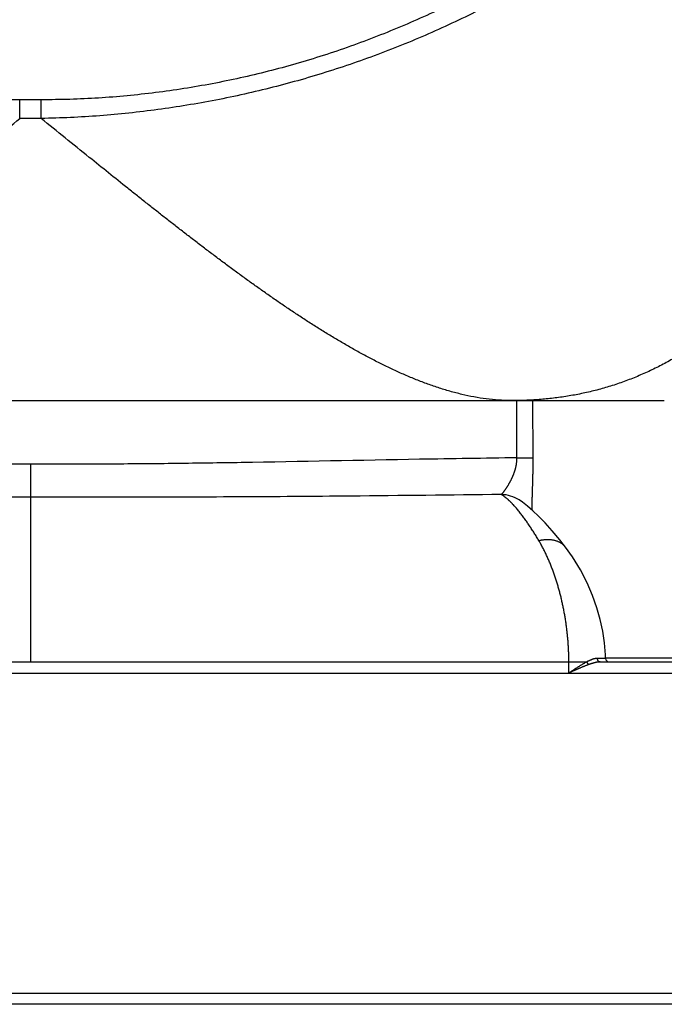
# Model space of a CAD drawing. Header units: millimetres. Extents: x 0 to 1071, y 0 to 742.
# Tile 9 of 127: x 327 to 342, y 182 to 205. Entities that reach past the tile are written whole.
import ezdxf

# ---------------------------------------------------------------- set-up
doc = ezdxf.new("R2010")
doc.units = ezdxf.units.MM
doc.header["$LTSCALE"] = 0.454724
doc.layers.add('NoLayerName_001', color=7, linetype='Continuous')
doc.layers.add('NoLayerName_007', color=7, linetype='Continuous')
doc.styles.get("Standard").update_dxf_attribs({"font": 'txt', "bigfont": 'extfont2'})
doc.dimstyles.get("Standard").update_dxf_attribs({"dimtxt": 2.5, "dimasz": 2.5, "dimexe": 1, "dimexo": 1, "dimtad": 1, "dimdec": 3, "dimzin": 0, "dimdsep": 46, "dimtxsty": 'Standard', "dimcen": 2.5, "dimadec": 3, "dimazin": 0, "dimtfac": 0.75, "dimtdec": 3, "dimtmove": 0, "dimatfit": 3, "dimfxl": 1, "dimarcsym": 0})

msp = doc.modelspace()

# ---------------------------------------------------------------- linework, layer by layer
at = {"layer": 'NoLayerName_001', "color": 8, "linetype": 'Continuous', "lineweight": 25}
for p, q in [((327.6506, 202.8764), (327.1528, 202.8764)), ((327.1528, 202.4463), (327.1528, 202.8764)), ((327.6506, 202.4463), (327.6506, 202.8764)), ((327.6506, 202.4463), (327.1528, 202.4463)), ((338.5993, 194.6373), (338.5934, 195.9543)), ((338.9719, 194.6343), (338.9659, 195.9543)), ((327.3992, 194.4909), (327.4017, 193.7308)), ((327.4017, 193.7308), (327.4017, 189.9391)), ((315.0082, 189.9391), (339.7952, 189.9391)), ((339.7952, 189.9391), (340.2061, 189.9408)), ((339.7967, 189.6849), (339.7952, 189.9391)), ((347.8708, 190.0233), (340.641, 190.0233)), ((349.3651, 182.3118), (305.4382, 182.3118))]:
    msp.add_line(p, q, dxfattribs=at)
at = {"layer": 'NoLayerName_001', "color": 7, "linetype": 'Continuous', "lineweight": 25}
for p, q in [((312.812, 195.9543), (341.9914, 195.9543)), ((338.6509, 193.6667), (338.6521, 193.666)), ((339.7175, 192.5814), (339.7179, 192.5809)), ((340.5118, 189.9391), (349.1753, 189.9391)), ((305.3739, 189.6849), (349.4294, 189.6849)), ((349.1109, 182.0599), (305.6924, 182.0599))]:
    msp.add_line(p, q, dxfattribs=at)
for points in [[(339.7179, 192.5809), (339.584, 192.7502), (339.4088, 192.9592), (339.2471, 193.1393), (339.0991, 193.2926), (338.9646, 193.4208), (338.8412, 193.5277), (338.7241, 193.6173), (338.6509, 193.6667)], [(340.6411, 190.0215), (340.6379, 190.1031), (340.615, 190.3766), (340.5745, 190.6442), (340.5161, 190.9137), (340.4385, 191.1885), (340.3393, 191.4706), (340.2142, 191.763), (340.062, 192.0591), (339.8804, 192.3549), (339.7175, 192.5814)]]:
    msp.add_lwpolyline(points, dxfattribs=at)
at = {"layer": 'NoLayerName_001', "color": 8, "linetype": 'Continuous', "lineweight": 25}
msp.add_arc((338.2152, 192.9777), 0.8152, 57.69369, 88.31937, dxfattribs=at)
at = {"layer": 'NoLayerName_001', "color": 7, "linetype": 'Continuous', "lineweight": 25}
msp.add_arc((340.7257, 190.0238), 0.0847, 181.56895, 269.99995, dxfattribs=at)
at = {"layer": 'NoLayerName_001', "color": 8, "linetype": 'Continuous', "lineweight": 25}
for points, knots in [([(327.1528, 202.8764), (326.9333, 202.8799), (326.4941, 202.8818), (325.8358, 202.9151), (325.1783, 202.9663), (324.5224, 203.0388), (323.8688, 203.1313), (323.2183, 203.244), (322.5716, 203.3768), (321.9294, 203.5295), (321.2924, 203.702), (320.6612, 203.8939), (320.0362, 204.1051), (319.4181, 204.3354), (318.8074, 204.5844), (318.2046, 204.8521), (317.6104, 205.1381), (317.0252, 205.4422), (316.4496, 205.7643), (315.8842, 206.1039), (315.3295, 206.4608), (314.786, 206.8348), (314.2543, 207.2255), (313.735, 207.6328), (313.2286, 208.0562), (312.7357, 208.4955), (312.2568, 208.95), (311.7925, 209.4193), (311.3431, 209.9026), (310.91, 210.4), (310.4911, 210.9089), (310.228, 211.2607), (310.0946, 211.4349)], [0, 0, 0, 0, 0.6584204, 1.3174054, 1.9768541, 2.6366557, 3.296692, 3.9568403, 4.6169756, 5.2769765, 5.9368019, 6.596485, 7.256057, 7.9155451, 8.5749742, 9.2343682, 9.8937519, 10.5531495, 11.2125743, 11.8720388, 12.5315584, 13.191154, 13.8508531, 14.5106918, 15.1707129, 15.8308813, 16.4910741, 17.1511626, 17.8110183, 18.4705164, 19.1295377, 19.787972, 19.787972, 19.787972, 19.787972]), ([(344.7088, 211.4349), (344.5753, 211.2607), (344.3122, 210.9089), (343.8933, 210.4), (343.4602, 209.9026), (343.0109, 209.4193), (342.5465, 208.95), (342.0676, 208.4955), (341.5747, 208.0562), (341.0683, 207.6328), (340.549, 207.2255), (340.0173, 206.8348), (339.4738, 206.4608), (338.9191, 206.1039), (338.3537, 205.7643), (337.7781, 205.4422), (337.1929, 205.1381), (336.5987, 204.8521), (335.9959, 204.5844), (335.3852, 204.3354), (334.7671, 204.1051), (334.1422, 203.8939), (333.5109, 203.702), (332.8739, 203.5295), (332.2317, 203.3768), (331.585, 203.244), (330.9345, 203.1313), (330.2809, 203.0388), (329.625, 202.9664), (328.9675, 202.9151), (328.3092, 202.8818), (327.87, 202.8799), (327.6506, 202.8764)], [0, 0, 0, 0, 0.6584343, 1.3174556, 1.9769537, 2.6368094, 3.2968978, 3.9570907, 4.6172591, 5.2772801, 5.9371188, 6.5968179, 7.2564135, 7.9159331, 8.5753975, 9.2348224, 9.89422, 10.5536038, 11.2129979, 11.872427, 12.5319152, 13.1914872, 13.8511702, 14.5109955, 15.1709964, 15.8311315, 16.4912797, 17.151316, 17.8111176, 18.4705663, 19.1295514, 19.7879718, 19.7879718, 19.7879718, 19.7879718]), ([(345.2389, 211.0421), (345.097, 210.8683), (344.8171, 210.5174), (344.3733, 210.0106), (343.9158, 209.5157), (343.4425, 209.0354), (342.9547, 208.5693), (342.4531, 208.118), (341.9382, 207.682), (341.4106, 207.2616), (340.8709, 206.8571), (340.3197, 206.4688), (339.7574, 206.097), (339.1845, 205.7419), (338.6015, 205.4037), (338.0089, 205.0828), (337.4072, 204.7794), (336.7968, 204.4937), (336.1784, 204.2259), (335.5524, 203.9761), (334.9194, 203.7446), (334.2798, 203.5316), (333.6343, 203.3371), (332.9833, 203.1614), (332.3274, 203.0047), (331.6671, 202.867), (331.0031, 202.7484), (330.3361, 202.6489), (329.6668, 202.5685), (328.9956, 202.5079), (328.3235, 202.4641), (327.8748, 202.4538), (327.6506, 202.4463)], [0, 0, 0, 0, 0.6729327, 1.3464021, 2.020335, 2.6946375, 3.3691977, 4.0438883, 4.7185687, 5.3930925, 6.0674076, 6.7415548, 7.4155724, 8.089493, 8.7633447, 9.4371527, 10.1109407, 10.7847324, 11.4585518, 12.1324189, 12.8063498, 13.4803584, 14.1544574, 14.8286601, 15.5029795, 16.1773838, 16.8517895, 17.5261036, 18.2002278, 18.8740598, 19.5474956, 20.2204309, 20.2204309, 20.2204309, 20.2204309]), ([(316.3444, 195.9543), (316.4391, 195.9576), (316.6289, 195.9596), (316.9123, 195.9903), (317.1939, 196.0351), (317.4728, 196.095), (317.7485, 196.1674), (318.0207, 196.2511), (318.2893, 196.3449), (318.5546, 196.4478), (318.8165, 196.5586), (319.0755, 196.6762), (319.3314, 196.8001), (319.5846, 196.9296), (319.8351, 197.0643), (320.0831, 197.2034), (320.3288, 197.3465), (320.5723, 197.4932), (320.8138, 197.6432), (321.0534, 197.7963), (321.2912, 197.9521), (321.5273, 198.1103), (321.762, 198.2707), (321.9952, 198.4332), (322.2272, 198.5975), (322.4579, 198.7635), (322.6875, 198.931), (322.9161, 199.0999), (323.1438, 199.2701), (323.3706, 199.4414), (323.5966, 199.6137), (323.8219, 199.787), (324.0466, 199.9611), (324.2706, 200.1359), (324.4942, 200.3114), (324.7173, 200.4875), (324.94, 200.6641), (325.2364, 200.9002), (325.6061, 201.1964), (326.2702, 201.7312), (326.7856, 202.1485), (327.1541, 202.4462)], [0, 0, 0, 0, 0.2842813, 0.5690048, 0.8541822, 1.1395003, 1.4244516, 1.7090394, 1.9934972, 2.2779379, 2.5623635, 2.8467175, 3.131044, 3.4153906, 3.699766, 3.9841447, 4.2684766, 4.5527613, 4.8370272, 5.1212905, 5.4055553, 5.6898151, 5.97406, 6.2582969, 6.5425332, 6.8267723, 7.1110132, 7.3952513, 7.6794816, 7.963707, 8.2479306, 8.5321541, 8.8163774, 9.1005994, 9.3848182, 9.6690348, 9.9532507, 10.2374674, 10.805905, 11.3743491, 12.795459, 12.795459, 12.795459, 12.795459]), ([(338.4589, 195.9543), (338.3642, 195.9576), (338.1744, 195.9596), (337.891, 195.9903), (337.6094, 196.0351), (337.3305, 196.095), (337.0548, 196.1674), (336.7826, 196.2511), (336.514, 196.3449), (336.2488, 196.4478), (335.9868, 196.5586), (335.7279, 196.6762), (335.4719, 196.8001), (335.2187, 196.9296), (334.9682, 197.0643), (334.7202, 197.2034), (334.4745, 197.3465), (334.231, 197.4932), (333.9895, 197.6432), (333.75, 197.7963), (333.5122, 197.9521), (333.276, 198.1103), (333.0414, 198.2707), (332.8081, 198.4332), (332.5762, 198.5975), (332.3454, 198.7635), (332.1158, 198.931), (331.8872, 199.0999), (331.6596, 199.2701), (331.4327, 199.4414), (331.2067, 199.6137), (330.9814, 199.787), (330.7568, 199.9611), (330.5327, 200.1359), (330.3091, 200.3114), (330.086, 200.4875), (329.8633, 200.6641), (329.5669, 200.9002), (329.1972, 201.1964), (328.5332, 201.7312), (328.0177, 202.1485), (327.6492, 202.4462)], [0, 0, 0, 0, 0.2842813, 0.5690048, 0.8541822, 1.1395003, 1.4244516, 1.7090394, 1.9934972, 2.2779379, 2.5623635, 2.8467175, 3.131044, 3.4153906, 3.699766, 3.9841447, 4.2684766, 4.5527613, 4.8370272, 5.1212905, 5.4055553, 5.6898151, 5.97406, 6.2582969, 6.5425332, 6.8267723, 7.1110132, 7.3952513, 7.6794816, 7.963707, 8.2479306, 8.5321541, 8.8163774, 9.1005994, 9.3848182, 9.6690348, 9.9532507, 10.2374674, 10.805905, 11.3743491, 12.795459, 12.795459, 12.795459, 12.795459]), ([(327.4008, 194.4909), (327.2763, 194.4906), (327.0275, 194.4899), (326.5298, 194.4896), (325.9077, 194.4908), (325.1612, 194.4948), (324.4147, 194.5013), (323.6682, 194.5102), (322.7974, 194.5228), (320.8069, 194.5568), (318.6922, 194.6003), (316.8261, 194.629), (316.3285, 194.6356), (316.2041, 194.6373)], [0, 0, 0, 0, 0.3732615, 0.7465243, 1.4930521, 2.2395815, 2.9861091, 3.7326328, 4.4791558, 5.5989419, 9.7048132, 10.8245968, 11.1978578, 11.1978578, 11.1978578, 11.1978578]), ([(338.5993, 194.6373), (338.226, 194.6319), (337.4794, 194.6218), (335.3642, 194.586), (333.3736, 194.5445), (331.5072, 194.5154), (330.7606, 194.5055), (330.014, 194.4978), (329.2674, 194.4925), (328.6452, 194.4902), (328.1474, 194.4897), (327.7741, 194.4898), (327.5252, 194.4906), (327.4008, 194.4909)], [0, 0, 0, 0, 1.1199654, 2.239932, 6.3464732, 7.0931183, 7.8397628, 8.5864099, 9.3330604, 10.079711, 10.4530354, 10.8263589, 11.1996812, 11.1996812, 11.1996812, 11.1996812]), ([(338.2392, 193.7926), (338.2436, 193.7969), (338.2529, 193.8054), (338.2649, 193.8198), (338.2767, 193.8344), (338.2883, 193.8491), (338.2997, 193.864), (338.3108, 193.879), (338.3218, 193.8941), (338.3326, 193.9094), (338.3433, 193.9248), (338.3538, 193.9403), (338.3641, 193.956), (338.3743, 193.9717), (338.3844, 193.9875), (338.3943, 194.0034), (338.404, 194.0194), (338.4136, 194.0355), (338.423, 194.0517), (338.4322, 194.068), (338.4413, 194.0844), (338.4502, 194.1009), (338.4589, 194.1174), (338.4674, 194.1341), (338.4757, 194.1509), (338.4838, 194.1678), (338.4917, 194.1848), (338.4994, 194.2019), (338.5069, 194.2191), (338.5141, 194.2363), (338.5211, 194.2537), (338.5278, 194.2712), (338.5343, 194.2888), (338.5406, 194.3064), (338.5465, 194.3242), (338.5522, 194.3421), (338.5576, 194.36), (338.5627, 194.378), (338.5675, 194.3962), (338.572, 194.4144), (338.5747, 194.4266), (338.5761, 194.4327)], [0, 0, 0, 0, 0.01870916, 0.03747748, 0.056249, 0.0749833, 0.09369642, 0.11240495, 0.13112168, 0.14984703, 0.16857842, 0.18731283, 0.20604684, 0.22477818, 0.24350716, 0.26223449, 0.28096094, 0.29968739, 0.31841479, 0.33714339, 0.35587283, 0.37460286, 0.39333341, 0.41206459, 0.43079667, 0.44952997, 0.46826407, 0.48699839, 0.50573257, 0.52446655, 0.5432005, 0.5619349, 0.58067051, 0.59940798, 0.61814682, 0.63688651, 0.65562689, 0.67436811, 0.69311071, 0.71185554, 0.73060387, 0.73060387, 0.73060387, 0.73060387]), ([(338.5761, 194.4327), (338.5774, 194.4388), (338.58, 194.451), (338.5835, 194.4694), (338.5867, 194.4879), (338.5895, 194.5065), (338.592, 194.5251), (338.5941, 194.5437), (338.5959, 194.5624), (338.5973, 194.5811), (338.5983, 194.5998), (338.5991, 194.6185), (338.5992, 194.631), (338.5993, 194.6373)], [0, 0, 0, 0, 0.01875346, 0.03751307, 0.05627694, 0.07504273, 0.09380827, 0.11257159, 0.13133091, 0.15008467, 0.16883156, 0.18757049, 0.20630065, 0.20630065, 0.20630065, 0.20630065]), ([(338.5993, 194.6373), (338.6324, 194.6372), (338.6945, 194.6372), (338.769, 194.6369), (338.8187, 194.6367), (338.8477, 194.6365), (338.885, 194.6361), (338.9181, 194.6357), (338.9471, 194.6353), (338.9595, 194.635), (338.9678, 194.6345), (338.9719, 194.6343)], [0, 0, 0, 0, 0.09937857, 0.18633779, 0.22360532, 0.24844882, 0.27329086, 0.33540604, 0.34783235, 0.36025564, 0.37267655, 0.37267655, 0.37267655, 0.37267655]), ([(338.9472, 193.4352), (338.9473, 193.4512), (338.9473, 193.4832), (338.948, 193.5311), (338.9489, 193.5791), (338.95, 193.6271), (338.9518, 193.691), (338.9558, 193.8189), (338.9608, 193.9627), (338.9645, 194.0906), (338.9662, 194.1546), (338.9674, 194.2025), (338.9684, 194.2505), (338.9694, 194.2985), (338.9702, 194.3465), (338.9708, 194.3944), (338.9714, 194.4424), (338.9718, 194.4904), (338.972, 194.5384), (338.9721, 194.5863), (338.9719, 194.6183), (338.9719, 194.6343)], [0, 0, 0, 0, 0.0479762, 0.0959531, 0.1439314, 0.1919111, 0.2398911, 0.3358466, 0.5757298, 0.6716901, 0.7196712, 0.7676525, 0.8156336, 0.8636144, 0.9115945, 0.9595739, 1.0075525, 1.0555303, 1.1035075, 1.1514843, 1.1994609, 1.1994609, 1.1994609, 1.1994609]), ([(327.4017, 193.7308), (326.6791, 193.7307), (325.5231, 193.7295), (323.9336, 193.7325), (322.6331, 193.737), (321.3325, 193.7447), (319.3096, 193.7613), (317.7201, 193.7803), (316.5642, 193.7926)], [0, 0, 0, 0, 2.1675561, 3.4680905, 4.7686224, 6.0691525, 7.3696833, 10.8377643, 10.8377643, 10.8377643, 10.8377643]), ([(338.2392, 193.7926), (337.0832, 193.7803), (335.4938, 193.7613), (333.4708, 193.7447), (332.1703, 193.737), (330.7252, 193.7319), (329.1357, 193.7295), (327.9797, 193.7306), (327.4017, 193.7308)], [0, 0, 0, 0, 3.468081, 4.768612, 6.0691421, 7.3696739, 9.1037199, 10.8377645, 10.8377645, 10.8377645, 10.8377645]), ([(338.5194, 193.5519), (338.5152, 193.5564), (338.5068, 193.5654), (338.4941, 193.5789), (338.4812, 193.5922), (338.4683, 193.6055), (338.4552, 193.6186), (338.442, 193.6316), (338.4286, 193.6444), (338.4151, 193.6571), (338.4015, 193.6696), (338.3877, 193.682), (338.3737, 193.6942), (338.3596, 193.7063), (338.3453, 193.7181), (338.3308, 193.7297), (338.3161, 193.7411), (338.3012, 193.7521), (338.2861, 193.7628), (338.2707, 193.7731), (338.2551, 193.7831), (338.2445, 193.7894), (338.2392, 193.7925)], [0, 0, 0, 0, 0.01851782, 0.03703698, 0.05555708, 0.074078, 0.09259986, 0.11112305, 0.12964828, 0.14817654, 0.16670915, 0.18524777, 0.20379442, 0.22235122, 0.2409152, 0.25947915, 0.27803728, 0.29658566, 0.31512245, 0.3336481, 0.35216556, 0.37068053, 0.37068053, 0.37068053, 0.37068053]), ([(339.1028, 192.7326), (339.0942, 192.747), (339.0771, 192.7759), (339.051, 192.8189), (339.0247, 192.8619), (338.998, 192.9046), (338.9711, 192.9471), (338.9438, 192.9895), (338.9162, 193.0316), (338.8883, 193.0735), (338.86, 193.1152), (338.8314, 193.1567), (338.8024, 193.1979), (338.773, 193.2388), (338.7431, 193.2795), (338.7129, 193.3198), (338.6821, 193.3597), (338.6508, 193.3992), (338.6189, 193.4382), (338.5864, 193.4767), (338.5534, 193.5147), (338.5307, 193.5394), (338.5194, 193.5519)], [0, 0, 0, 0, 0.0503536, 0.1007091, 0.151066, 0.2014244, 0.2517846, 0.3021472, 0.3525131, 0.4028836, 0.4532603, 0.5036451, 0.5540405, 0.6044481, 0.6548622, 0.7052744, 0.7556783, 0.8060698, 0.856447, 0.9068106, 0.9571643, 1.0075148, 1.0075148, 1.0075148, 1.0075148]), ([(339.1028, 192.7326), (339.11, 192.7343), (339.1244, 192.7378), (339.1462, 192.7424), (339.1681, 192.7465), (339.1901, 192.7501), (339.2122, 192.7531), (339.2344, 192.7555), (339.2567, 192.7572), (339.2789, 192.7584), (339.3013, 192.7589), (339.3236, 192.7588), (339.3459, 192.7579), (339.3682, 192.7564), (339.3904, 192.7541), (339.4125, 192.751), (339.4344, 192.7471), (339.4562, 192.7424), (339.4779, 192.7368), (339.4993, 192.7304), (339.5204, 192.7231), (339.5412, 192.7149), (339.5616, 192.7058), (339.5815, 192.6957), (339.601, 192.6846), (339.6198, 192.6726), (339.6381, 192.6596), (339.6557, 192.6457), (339.6725, 192.6309), (339.6884, 192.6152), (339.7036, 192.5988), (339.7128, 192.5871), (339.7175, 192.5814)], [0, 0, 0, 0, 0.02225955, 0.04453596, 0.06682409, 0.08911991, 0.11142063, 0.13372473, 0.15603209, 0.178344, 0.20066299, 0.22298681, 0.24530917, 0.26762599, 0.28993586, 0.31224021, 0.33454356, 0.35685362, 0.37917961, 0.40151738, 0.42385794, 0.44619652, 0.46853309, 0.49087277, 0.51322632, 0.53560831, 0.55801327, 0.58042151, 0.602815, 0.62517841, 0.64749997, 0.66977232, 0.66977232, 0.66977232, 0.66977232]), ([(339.7952, 189.9391), (339.7948, 189.9714), (339.7944, 190.036), (339.7916, 190.1329), (339.7875, 190.2298), (339.7819, 190.3266), (339.7748, 190.4233), (339.7663, 190.5199), (339.7563, 190.6164), (339.745, 190.7128), (339.7322, 190.8089), (339.718, 190.9049), (339.7023, 191.0006), (339.6853, 191.096), (339.6667, 191.1912), (339.6467, 191.2861), (339.6253, 191.3806), (339.6023, 191.4748), (339.5778, 191.5687), (339.5518, 191.6621), (339.5242, 191.755), (339.495, 191.8475), (339.4641, 191.9394), (339.4315, 192.0308), (339.3972, 192.1215), (339.3611, 192.2116), (339.3231, 192.3009), (339.2833, 192.3894), (339.2414, 192.4769), (339.1974, 192.5633), (339.1516, 192.6488), (339.1189, 192.7045), (339.1028, 192.7326)], [0, 0, 0, 0, 0.0969195, 0.1938605, 0.2908204, 0.3877963, 0.4847847, 0.5817818, 0.6787833, 0.7757848, 0.8727814, 0.9697699, 1.0667497, 1.1637211, 1.260685, 1.3576433, 1.4545986, 1.5515541, 1.6485141, 1.7454783, 1.8424437, 1.9394097, 2.0363784, 2.1333552, 2.2303481, 2.3273682, 2.4244126, 2.5214564, 2.6184798, 2.7154703, 2.8124232, 2.9093425, 2.9093425, 2.9093425, 2.9093425]), ([(340.2061, 189.9408), (340.199, 189.9369), (340.1848, 189.9294), (340.1637, 189.9177), (340.1427, 189.9057), (340.1218, 189.8936), (340.1011, 189.8813), (340.0804, 189.8688), (340.0598, 189.8561), (340.0393, 189.8433), (340.0189, 189.8304), (339.9985, 189.8174), (339.9782, 189.8044), (339.958, 189.7913), (339.9377, 189.7781), (339.9175, 189.7649), (339.8906, 189.7472), (339.8503, 189.7206), (339.8169, 189.6982), (339.7967, 189.6849)], [0, 0, 0, 0, 0.02414297, 0.04828571, 0.07243017, 0.09657752, 0.12072826, 0.14488222, 0.16903868, 0.1931964, 0.21735372, 0.24150862, 0.2656598, 0.28980785, 0.31395347, 0.33809729, 0.36223989, 0.41052345, 0.4829513, 0.4829513, 0.4829513, 0.4829513]), ([(340.4466, 190.0206), (340.4424, 190.0205), (340.4339, 190.0204), (340.4212, 190.0193), (340.4085, 190.0176), (340.3959, 190.0154), (340.3834, 190.0126), (340.371, 190.0094), (340.3586, 190.0058), (340.3464, 190.0019), (340.3342, 189.9977), (340.3222, 189.9933), (340.3102, 189.9887), (340.2984, 189.9839), (340.2866, 189.979), (340.2749, 189.9739), (340.2633, 189.9687), (340.2518, 189.9633), (340.2403, 189.9578), (340.2289, 189.9522), (340.2175, 189.9465), (340.2099, 189.9427), (340.2061, 189.9408)], [0, 0, 0, 0, 0.01273307, 0.02546497, 0.0382157, 0.05099665, 0.0638114, 0.07665664, 0.08952312, 0.10239643, 0.11525785, 0.12808862, 0.14088844, 0.15366376, 0.16642036, 0.1791634, 0.19189745, 0.20462656, 0.21735425, 0.2300836, 0.24281731, 0.25555771, 0.25555771, 0.25555771, 0.25555771]), ([(340.2061, 189.9408), (340.2066, 189.9396), (340.2075, 189.9372), (340.2089, 189.9337), (340.2104, 189.9302), (340.212, 189.9267), (340.2136, 189.9232), (340.2153, 189.9198), (340.2171, 189.9164), (340.219, 189.9131), (340.2209, 189.9097), (340.2229, 189.9064), (340.225, 189.9032), (340.2271, 189.9), (340.2293, 189.8969), (340.2316, 189.8938), (340.234, 189.8908), (340.2365, 189.8879), (340.239, 189.885), (340.2417, 189.8822), (340.2444, 189.8795), (340.2463, 189.8778), (340.2472, 189.877)], [0, 0, 0, 0, 0.003809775, 0.007618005, 0.011427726, 0.015241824, 0.019063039, 0.022893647, 0.026732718, 0.030577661, 0.034426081, 0.038275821, 0.042124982, 0.04597194, 0.049815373, 0.053654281, 0.057488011, 0.061316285, 0.065139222, 0.068957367, 0.072771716, 0.07658374, 0.07658374, 0.07658374, 0.07658374]), ([(340.5118, 189.9391), (340.5073, 189.939), (340.4982, 189.9389), (340.4846, 189.9381), (340.471, 189.9369), (340.4575, 189.9352), (340.4439, 189.9331), (340.4305, 189.9307), (340.417, 189.928), (340.4037, 189.925), (340.3903, 189.9218), (340.3771, 189.9184), (340.3639, 189.9149), (340.3507, 189.9111), (340.3377, 189.9073), (340.3246, 189.9033), (340.3116, 189.8992), (340.2987, 189.8949), (340.2858, 189.8906), (340.2729, 189.8861), (340.26, 189.8816), (340.2515, 189.8785), (340.2472, 189.877)], [0, 0, 0, 0, 0.01362872, 0.02725754, 0.04089617, 0.05455031, 0.06822196, 0.08190981, 0.09560957, 0.10931438, 0.12301512, 0.13670125, 0.15036958, 0.16402362, 0.1776667, 0.19130178, 0.20493149, 0.21855812, 0.23218368, 0.2458099, 0.25943828, 0.27307008, 0.27307008, 0.27307008, 0.27307008]), ([(340.641, 190.0215), (340.64, 190.0214), (340.6381, 190.0213), (340.6351, 190.0211), (340.6321, 190.0212), (340.6291, 190.0211), (340.6261, 190.0211), (340.6221, 190.0211), (340.6161, 190.021), (340.6071, 190.021), (340.5832, 190.0209), (340.5294, 190.0207), (340.4795, 190.0207), (340.4466, 190.0206)], [0, 0, 0, 0, 0.00300836, 0.00594684, 0.00899669, 0.0119709, 0.01494714, 0.01794261, 0.02393357, 0.0329016, 0.04486796, 0.09572196, 0.19443656, 0.19443656, 0.19443656, 0.19443656]), ([(340.4466, 190.0206), (340.4467, 190.0194), (340.4468, 190.0168), (340.4471, 190.013), (340.4475, 190.0092), (340.4481, 190.0054), (340.4488, 190.0017), (340.4497, 189.9979), (340.4507, 189.9942), (340.4518, 189.9906), (340.4531, 189.9869), (340.4545, 189.9834), (340.456, 189.9799), (340.4577, 189.9764), (340.4595, 189.973), (340.4615, 189.9698), (340.4636, 189.9666), (340.4659, 189.9635), (340.4684, 189.9605), (340.4709, 189.9577), (340.4737, 189.955), (340.4766, 189.9524), (340.4796, 189.9501), (340.4827, 189.9479), (340.4861, 189.9459), (340.4895, 189.9442), (340.493, 189.9426), (340.4967, 189.9414), (340.5004, 189.9404), (340.5042, 189.9396), (340.508, 189.9391), (340.5106, 189.9391), (340.5118, 189.9391)], [0, 0, 0, 0, 0.00381709, 0.00763899, 0.01146477, 0.01529365, 0.0191249, 0.02295798, 0.02679248, 0.0306282, 0.03446504, 0.03830197, 0.04213756, 0.04597103, 0.0498023, 0.05363204, 0.05746176, 0.06129386, 0.0651311, 0.06897203, 0.07281369, 0.07665448, 0.0804944, 0.08433518, 0.08818055, 0.09203581, 0.09589964, 0.0997648, 0.10362473, 0.10747419, 0.11130977, 0.1151304, 0.1151304, 0.1151304, 0.1151304]), ([(340.2472, 189.877), (340.2395, 189.8742), (340.2242, 189.8686), (340.2013, 189.8599), (340.1785, 189.8511), (340.1557, 189.842), (340.133, 189.8328), (340.1103, 189.8235), (340.0877, 189.814), (340.0652, 189.8045), (340.0427, 189.7948), (340.0202, 189.785), (339.9978, 189.7752), (339.9754, 189.7653), (339.953, 189.7554), (339.9232, 189.7421), (339.8785, 189.722), (339.8339, 189.7018), (339.8042, 189.6883), (339.7967, 189.6849)], [0, 0, 0, 0, 0.02448873, 0.04897739, 0.07346711, 0.09795859, 0.12245211, 0.14694757, 0.17144456, 0.19594233, 0.22043989, 0.24493604, 0.26942989, 0.29392178, 0.31841215, 0.34290142, 0.39187799, 0.46534237, 0.48983137, 0.48983137, 0.48983137, 0.48983137])]:
    msp.add_open_spline(points, degree=3, knots=knots, dxfattribs=at)
at = {"layer": 'NoLayerName_007', "color": 7, "linetype": 'Continuous', "lineweight": 25}
msp.add_line((316.3444, 195.9543), (338.4589, 195.9543), dxfattribs=at)
at = {"layer": 'NoLayerName_007', "color": 8, "linetype": 'Continuous', "lineweight": 25}
msp.add_open_spline([(343.2934, 197.6721), (343.2074, 197.6049), (343.0373, 197.4681), (342.7711, 197.2773), (342.4981, 197.0962), (342.2172, 196.9271), (341.9293, 196.77), (341.6347, 196.6256), (341.3341, 196.4944), (341.0281, 196.3769), (340.7172, 196.2737), (340.4021, 196.1853), (340.0834, 196.1118), (339.7617, 196.0528), (339.4378, 196.0078), (339.1123, 195.9768), (338.7858, 195.9573), (338.5679, 195.9563), (338.4589, 195.9543)], degree=3, knots=[0, 0, 0, 0, 0.3273519, 0.6547095, 0.9822009, 1.3099754, 1.637943, 1.9659436, 2.2938424, 2.6215365, 2.94896, 3.2760956, 3.6030454, 3.9299431, 4.2568587, 4.5838077, 4.9107434, 5.2375412, 5.2375412, 5.2375412, 5.2375412], dxfattribs=at)

# ---------------------------------------------------------------- leaders
at = {"layer": 'NoLayerName_001', "color": 3, "linetype": 'Continuous', "lineweight": 13, "annotation_type": 0, "has_hookline": 1, "hookline_direction": 0, "text_width": 1.8857}
msp.add_leader([(333.3775, 216.8738), (354.699, 195.5053), (356.1132, 195.5053)], dimstyle='Standard', override={"dimtxt": 4.949795, "dimasz": 1.414227, "dimldrblk": 'DOT'}, dxfattribs=at)

doc.saveas('drawing.dxf')
